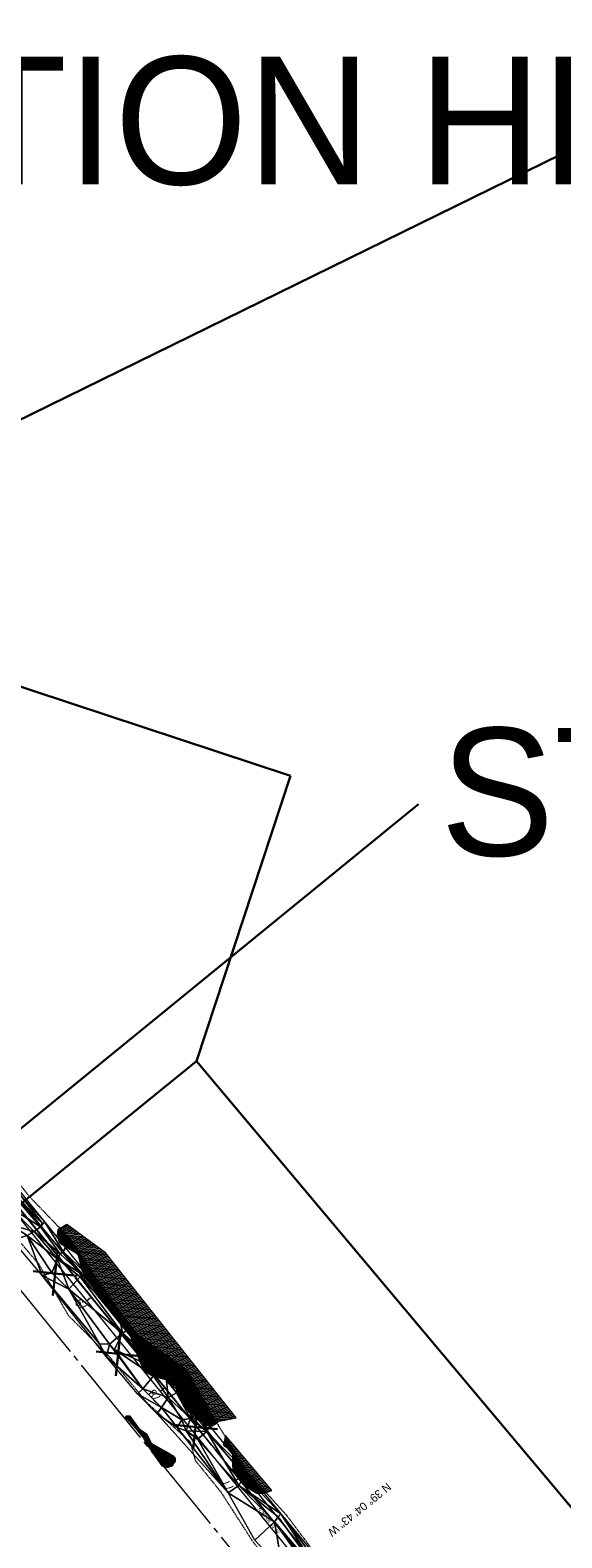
# Model space of a CAD drawing. Extents: x 2399984 to 2508823, y 556481 to 592637.
# Tile 30 of 158: x 2441797 to 2442252, y 559666 to 560957. Entities that reach past the tile are written whole.
import ezdxf
from ezdxf.enums import TextEntityAlignment as Align

# ---------------------------------------------------------------- set-up
doc = ezdxf.new("R2010")
doc.units = 0
doc.header["$MEASUREMENT"] = 0
for name, pattern in [('cl20', [100, 5, -5, 80, -5, 5]), ('cl50', [100, 7.5, -7.5, 70, -7.5, 7.5]), ('constlimit', [0.85, 0.65, -0.1, -0.1]), ('stream', [1.4, 0.7, -0.1, 0.1, -0.1, 0.1, -0.1, 0.1, -0.1])]:
    doc.linetypes.add(name, pattern=pattern)
for name, color, linetype, lineweight in [('DT_X_Triangles', 91, 'Continuous', 0), ('EV_Ecological_Wetlands', 151, 'stream', 13), ('GE_P_CL_20', 7, 'cl20', 13), ('GE_P_CL_50', 7, 'cl50', 13), ('PV_P_Bikeway', 193, 'Continuous', 13), ('RW_P_Const_Limits', 120, 'constlimit', 0), ('RW_X_CL_20', 6, 'cl20', 0), ('VG_P_Cells', 3, 'Continuous', 13), ('VG_P_Cells (Construction)', 3, 'Continuous', 13)]:
    doc.layers.add(name, color=color, linetype=linetype, lineweight=lineweight)
doc.layers.add('GK_Visualization', color=30, linetype='Continuous', lineweight=13, plot=False)
doc.layers.add('SC_Scratch1', color=7, linetype='Continuous', lineweight=0, plot=False)
doc.styles.add('Slanted-Normal LS 0.50', font='font31.shx', dxfattribs={"height": 0.14})
doc.styles.add('Style-font31', font='font31.shx')

# ---------------------------------------------------------------- blocks, each defined once
blk = doc.blocks.new('RMVD_2')
at = {"layer": 'VG_P_Cells', "color": 1, "linetype": 'Continuous', "lineweight": 30}
for p, q in [((-0.267, 0.267), (0.267, -0.267)), ((0.267, 0.267), (-0.267, -0.267))]:
    blk.add_line(p, q, dxfattribs=at)
at = {"layer": 'VG_P_Cells (Construction)', "color": 1, "linetype": 'Continuous', "lineweight": 30}
blk.add_point((0, 0), dxfattribs=at)
blk = doc.blocks.new('RMVD_3')
at = {"layer": 'VG_P_Cells', "color": 1, "linetype": 'Continuous', "lineweight": 30}
for p, q in [((-0.267, 0.267), (0.267, -0.267)), ((0.267, 0.267), (-0.267, -0.267))]:
    blk.add_line(p, q, dxfattribs=at)
at = {"layer": 'VG_P_Cells (Construction)', "color": 1, "linetype": 'Continuous', "lineweight": 30}
blk.add_point((0, 0), dxfattribs=at)
blk = doc.blocks.new('RMVD_4')
at = {"layer": 'VG_P_Cells', "color": 1, "linetype": 'Continuous', "lineweight": 30}
for p, q in [((-0.267, 0.267), (0.267, -0.267)), ((0.267, 0.267), (-0.267, -0.267))]:
    blk.add_line(p, q, dxfattribs=at)
at = {"layer": 'VG_P_Cells (Construction)', "color": 1, "linetype": 'Continuous', "lineweight": 30}
blk.add_point((0, 0), dxfattribs=at)

msp = doc.modelspace()

# ---------------------------------------------------------------- hatches: boundary and pattern name
at = {"layer": 'EV_Ecological_Wetlands', "linetype": 'Continuous'}
h = msp.add_hatch(dxfattribs=at)
h.set_pattern_fill('HATCH', color=256, style=0, pattern_type=2)
h.set_pattern_definition([(174.07875, (2441815.0533, 559820.5412), (-0.1031615, -0.9946646), [])])
h.paths.add_polyline_path([(2441827.9, 559934.6), (2441820.4, 559930), (2441819.6, 559925.5), (2441821.2, 559919.8), (2441822.5, 559918.2), (2441835.5, 559910.4), (2441837.8, 559908.3), (2441841.2, 559894.3), (2441842.3, 559893), (2441844.2, 559890), (2441850.2, 559880.7), (2441853.7, 559875.7), (2441861.3, 559866.7), (2441874.7, 559848.3), (2441878.4, 559844.5), (2441882.4, 559839.3), (2441884.1, 559833.6), (2441893.1, 559810.8), (2441896.4, 559807.7), (2441901.2, 559804.9), (2441913.3, 559801.4), (2441919, 559799.6), (2441921.4, 559796.1), (2441922.5, 559790), (2441928.2, 559779.7), (2441932.4, 559774.2), (2441947.8, 559762.7), (2441952.5, 559762), (2441955.3, 559763.6), (2441958.1, 559766.2), (2441961.6, 559766.6), (2441972.8, 559769), (2441861, 559910.1)])
h = msp.add_hatch(dxfattribs=at)
h.set_pattern_fill('HATCH', color=256, style=0, pattern_type=2)
h.set_pattern_definition([(218.3904, (2441845.1187, 559743.3458), (0.621016, -0.783798), [])])
h.paths.add_polyline_path([(2441820.4, 559930), (2441819.6, 559925.5), (2441821.2, 559919.8), (2441822.5, 559918.2), (2441835.5, 559910.4), (2441837.8, 559908.3), (2441841.2, 559894.3), (2441842.3, 559893), (2441844.2, 559890), (2441850.2, 559880.7), (2441853.7, 559875.7), (2441861.3, 559866.7), (2441874.7, 559848.3), (2441878.4, 559844.5), (2441882.4, 559839.3), (2441884.1, 559833.6), (2441893.1, 559810.8), (2441896.4, 559807.7), (2441901.2, 559804.9), (2441913.3, 559801.4), (2441919, 559799.6), (2441921.4, 559796.1), (2441922.5, 559790), (2441928.2, 559779.7), (2441932.4, 559774.2), (2441947.8, 559762.7), (2441952.5, 559762), (2441955.3, 559763.6), (2441956.4, 559764.6), (2441955.7, 559765.8), (2441930.6, 559809.8), (2441888.6, 559840.1), (2441858.7, 559880.3), (2441831, 559922.1), (2441822.2, 559931.1)])
h = msp.add_hatch(dxfattribs=at)
h.set_pattern_fill('HATCH', color=256, style=0, pattern_type=2)
h.set_pattern_definition([(173.3904, (2441886.33783, 559730.43587), (-0.028776, -0.2483384), [])])
h.paths.add_polyline_path([(2441921.1, 559734.3), (2441919.6, 559735.9), (2441912.5, 559740.1), (2441900.6, 559747.1), (2441896.7, 559754.6), (2441890.7, 559758.8), (2441882.3, 559770.3), (2441878.7, 559770.5), (2441877.9, 559769.5), (2441880.5, 559767.1), (2441887, 559759.8), (2441893.3, 559752), (2441896.4, 559746.3), (2441904, 559735.6), (2441909.4, 559727.8), (2441913.6, 559726.5), (2441918.3, 559727.8), (2441921.1, 559732)])
h = msp.add_hatch(dxfattribs=at)
h.set_pattern_fill('HATCH', color=256, style=0, pattern_type=2)
h.set_pattern_definition([(174.0787, (2441952.6759, 559679.0891), (-0.103162, -0.994665), [])])
h.paths.add_polyline_path([(2442003.5, 559706.8), (2441963.8, 559753.7), (2441962.7, 559748.4), (2441962, 559746.5), (2441962.5, 559745.1), (2441964.8, 559743.8), (2441968.3, 559741.3), (2441969.7, 559739.4), (2441969.7, 559736.8), (2441969.8, 559730), (2441970, 559723.8), (2441979.4, 559711.5), (2441987.9, 559706.1), (2441990.5, 559704.5), (2441996.6, 559704.4)])
h = msp.add_hatch(dxfattribs=at)
h.set_pattern_fill('HATCH', color=256, style=0, pattern_type=2)
h.set_pattern_definition([(218.3904, (2441924.5671, 559666.9034), (0.621016, -0.783798), [])])
h.paths.add_polyline_path([(2441962.7, 559748.4), (2441962, 559746.5), (2441962.5, 559745.1), (2441964.8, 559743.8), (2441968.3, 559741.3), (2441969.7, 559739.4), (2441969.7, 559736.8), (2441969.8, 559730), (2441970, 559723.8), (2441979.4, 559711.5), (2441987.9, 559706.1), (2441990.5, 559704.5), (2441996.6, 559704.4), (2441998.4, 559705), (2441982.2, 559722.9), (2441963.6, 559752.9)])

# ---------------------------------------------------------------- linework, layer by layer
at = {"layer": 'EV_Ecological_Wetlands', "linetype": 'Continuous', "flags": 128}
for points in [[(2441827.9, 559934.6), (2441820.4, 559930), (2441819.6, 559925.5), (2441821.2, 559919.8), (2441822.5, 559918.2), (2441835.5, 559910.4), (2441837.8, 559908.3), (2441841.2, 559894.3), (2441842.3, 559893), (2441844.2, 559890), (2441850.2, 559880.7), (2441853.7, 559875.7), (2441861.3, 559866.7), (2441874.7, 559848.3), (2441878.4, 559844.5), (2441882.4, 559839.3), (2441884.1, 559833.6), (2441893.1, 559810.8), (2441896.4, 559807.7), (2441901.2, 559804.9), (2441913.3, 559801.4), (2441919, 559799.6), (2441921.4, 559796.1), (2441922.5, 559790), (2441928.2, 559779.7), (2441932.4, 559774.2), (2441947.8, 559762.7), (2441952.5, 559762), (2441955.3, 559763.6), (2441958.1, 559766.2), (2441961.6, 559766.6), (2441972.8, 559769), (2441861, 559910.1), (2441827.9, 559934.6)], [(2441820.4, 559930), (2441819.6, 559925.5), (2441821.2, 559919.8), (2441822.5, 559918.2), (2441835.5, 559910.4), (2441837.8, 559908.3), (2441841.2, 559894.3), (2441842.3, 559893), (2441844.2, 559890), (2441850.2, 559880.7), (2441853.7, 559875.7), (2441861.3, 559866.7), (2441874.7, 559848.3), (2441878.4, 559844.5), (2441882.4, 559839.3), (2441884.1, 559833.6), (2441893.1, 559810.8), (2441896.4, 559807.7), (2441901.2, 559804.9), (2441913.3, 559801.4), (2441919, 559799.6), (2441921.4, 559796.1), (2441922.5, 559790), (2441928.2, 559779.7), (2441932.4, 559774.2), (2441947.8, 559762.7), (2441952.5, 559762), (2441955.3, 559763.6), (2441956.4, 559764.6), (2441955.7, 559765.8), (2441930.6, 559809.8), (2441888.6, 559840.1), (2441858.7, 559880.3), (2441831, 559922.1), (2441822.2, 559931.1), (2441820.4, 559930)], [(2441921.1, 559734.3), (2441919.6, 559735.9), (2441912.5, 559740.1), (2441900.6, 559747.1), (2441896.7, 559754.6), (2441890.7, 559758.8), (2441882.3, 559770.3), (2441878.7, 559770.5), (2441877.9, 559769.5), (2441880.5, 559767.1), (2441887, 559759.8), (2441893.3, 559752), (2441896.4, 559746.3), (2441904, 559735.6), (2441909.4, 559727.8), (2441913.6, 559726.5), (2441918.3, 559727.8), (2441921.1, 559732), (2441921.1, 559734.3)], [(2442003.5, 559706.8), (2441963.8, 559753.7), (2441962.7, 559748.4), (2441962, 559746.5), (2441962.5, 559745.1), (2441964.8, 559743.8), (2441968.3, 559741.3), (2441969.7, 559739.4), (2441969.7, 559736.8), (2441969.8, 559730), (2441970, 559723.8), (2441979.4, 559711.5), (2441987.9, 559706.1), (2441990.5, 559704.5), (2441996.6, 559704.4), (2442003.5, 559706.8)], [(2441962.7, 559748.4), (2441962, 559746.5), (2441962.5, 559745.1), (2441964.8, 559743.8), (2441968.3, 559741.3), (2441969.7, 559739.4), (2441969.7, 559736.8), (2441969.8, 559730), (2441970, 559723.8), (2441979.4, 559711.5), (2441987.9, 559706.1), (2441990.5, 559704.5), (2441996.6, 559704.4), (2441998.4, 559705), (2441982.2, 559722.9), (2441963.6, 559752.9), (2441962.7, 559748.4)]]:
    msp.add_lwpolyline(points, close=True, dxfattribs=at)
at = {"layer": 'GE_P_CL_20'}
msp.add_line((2442251.3, 559376.9), (2441754.3, 559988.9), dxfattribs=at)
at = {"layer": 'GE_P_CL_50'}
msp.add_line((2442251.3, 559376.9), (2441754.3, 559988.9), dxfattribs=at)
at = {"layer": 'GE_P_CL_50', "linetype": 'Continuous'}
for p, q in [((2441849, 559872.3), (2441845.1, 559869.2)), ((2441912, 559794.7), (2441908.1, 559791.5)), ((2441975, 559717.1), (2441971.2, 559713.9))]:
    msp.add_line(p, q, dxfattribs=at)
at = {"layer": 'GK_Visualization', "color": 1, "flags": 128}
msp.add_lwpolyline([(2443312.2, 558325.7), (2443280.7, 558427.9, 0.449483), (2443199, 558465.1), (2443070.1, 558407.7, -0.099787), (2443046.9, 558402.6), (2442900.2, 558399.6, -0.279414), (2442846.4, 558430.7), (2442766.4, 558576.6), (2442669.3, 558791.7), (2442536.9, 558995), (2442488.3, 559067.4), (2442339.9, 559261.2), (2442251.3, 559376.9), (2441754.3, 559988.9)], format="xyb", dxfattribs=at)
at = {"layer": 'PV_P_Bikeway', "color": 193, "lineweight": 13}
for p, q in [((2442247.4, 559373.7), (2441750.7, 559985.5)), ((2442255.2, 559380), (2441758, 559992.3))]:
    msp.add_line(p, q, dxfattribs=at)
at = {"layer": 'RW_P_Const_Limits', "flags": 128}
for points in [[(2442238, 559415.3), (2442205.4, 559453.2), (2442174.6, 559492.7), (2442144.4, 559532.5), (2442112.1, 559570.7), (2442076.8, 559606.5), (2442045.9, 559645.8), (2442015.9, 559685.8), (2441982.2, 559722.9), (2441955.7, 559765.8), (2441930.6, 559809.8), (2441888.6, 559840.1), (2441858.7, 559880.3), (2441831, 559922.1), (2441796.1, 559958.2), (2441765.5, 559997.8), (2441710.8, 560043.8), (2441674.5, 560078.1), (2441589.6, 560179.9)], [(2441933.9, 559748.1), (2441933.9, 559748.1), (2441896.4, 559782.1), (2441864.9, 559820.8), (2441829.5, 559856.5), (2441804.2, 559900.4), (2441771.7, 559938.4), (2441745.7, 559981.7), (2441691.3, 560022.7), (2441654.3, 560056.3)], [(2442020.8, 559625.4), (2442009.5, 559635.6), (2441987.4, 559662.7), (2441960.1, 559705.2), (2441938.2, 559732.2), (2441933.9, 559748.1)]]:
    msp.add_lwpolyline(points, dxfattribs=at)
at = {"layer": 'RW_X_CL_20'}
msp.add_line((2442616.7, 558860), (2438921.8, 563402.2), dxfattribs=at)
at = {"layer": 'SC_Scratch1', "color": 2, "lineweight": 30}
msp.add_line((2441352.1, 560409.5), (2442619.7, 561031.5), dxfattribs=at)
at = {"layer": 'SC_Scratch1', "color": 4, "lineweight": 30}
for p, q in [((2442019.5, 560318.6), (2440494.4, 560821.5)), ((2442019.5, 560318.6), (2441939, 560074.2)), ((2441939, 560074.2), (2441598.5, 559797.8)), ((2442855.9, 558982.3), (2441939, 560074.2))]:
    msp.add_line(p, q, dxfattribs=at)
at = {"layer": 'SC_Scratch1', "color": 3, "lineweight": 30}
msp.add_line((2441754.3, 559988.9), (2442129, 560294.3), dxfattribs=at)

# ---------------------------------------------------------------- block references
at = {"layer": 'VG_P_Cells', "color": 1, "linetype": 'Continuous', "lineweight": 30, "xscale": 50, "yscale": 50, "zscale": 50, "rotation": 129.0787464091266}
for name, p in [('RMVD_4', (2441818.1, 559892.6)), ('RMVD_3', (2441871.9, 559823.8)), ('RMVD_2', (2441938.1, 559761.1))]:
    msp.add_blockref(name, p, dxfattribs=at)

# ---------------------------------------------------------------- texts
at = {"layer": 'GE_P_CL_20', "linetype": 'Continuous', "style": 'Style-font31'}
msp.add_text('N 39%%d 04\' 43" W', height=2.8, rotation=309.0787, dxfattribs=at).set_placement((2442001.9, 559681.8), align=Align.TOP_CENTER)
at = {"layer": 'GE_P_CL_50', "linetype": 'Continuous', "style": 'Style-font31'}
for s, p in [('79', (2441843, 559867.8)), ('78', (2441906, 559790.1)), ('77', (2441968.6, 559713.1))]:
    msp.add_text(s, height=7, rotation=129.0787, dxfattribs=at).set_placement(p, align=Align.CENTER)
msp.add_text('N 39%%d 04\' 43" W', height=7, rotation=219.0787, dxfattribs=at).set_placement((2442080.7, 559687.7), align=Align.TOP_CENTER)
at = {"layer": 'SC_Scratch1', "color": 3, "lineweight": 30, "char_height": 109.375, "attachment_point": 1, "line_spacing_factor": 0.606, "style": 'Slanted-Normal LS 0.50'}
for insert in [(2440649.9, 560934.3), (2442147.6, 560359.6)]:
    msp.add_mtext('STATION EQUATION HERE', dxfattribs=dict(at, insert=insert))

# ---------------------------------------------------------------- meshes
at = {"layer": 'DT_X_Triangles'}
mesh = msp.add_polyface(dxfattribs=at)
corners = [(2441747.9, 559976.9), (2441752.9, 559981.8), (2441780.2, 559948.8), (2441779.8, 559934.3), (2441781.4, 559921.1), (2441759.1, 559988.3), (2441784.4, 559956.9), (2441760.7, 559992), (2441788.2, 559959.8), (2441786.4, 559957.7), (2441762.9, 559993.8), (2441789.2, 559961.1), (2441794.1, 559925.1), (2441800, 559928.4), (2441805.4, 559932.5), (2441806.9, 559890.9), (2441807.2, 559935.4), (2441809.3, 559936.5), (2441820, 559905.1), (2441815.2, 559893.1), (2441822.4, 559909.4), (2441824.8, 559911.3), (2441829.7, 559879.1), (2441855.9, 559832.3), (2441861.9, 559821.2), (2441826.9, 559914.6), (2441841.4, 559891.6), (2441839.4, 559889.6), (2441844.4, 559892.9), (2441875.6, 559841.4), (2441864.5, 559832), (2441873.4, 559853.6)]
mesh.append_faces([[corners[k] for k in face] for face in [(0, 1, 2), (0, 2, 3), (0, 3, 4), (1, 5, 6), (1, 6, 2), (5, 7, 8), (5, 8, 9), (5, 9, 6), (10, 11, 8), (3, 12, 4), (3, 2, 13), (3, 13, 12), (2, 6, 14), (2, 14, 13), (4, 12, 15), (6, 9, 16), (6, 16, 14), (9, 8, 16), (8, 11, 17), (8, 17, 16), (12, 13, 18), (12, 18, 19), (12, 19, 15), (13, 14, 20), (13, 20, 18), (14, 16, 17), (14, 17, 21), (14, 21, 20), (15, 19, 22), (15, 22, 23), (15, 23, 24), (17, 25, 21), (19, 18, 22), (18, 20, 26), (18, 26, 27), (18, 27, 22), (20, 21, 26), (21, 25, 28), (21, 28, 26), (22, 27, 29), (22, 30, 23), (27, 26, 31)]])
mesh = msp.add_polyface(dxfattribs=at)
corners = [(2441829.7, 559879.1), (2441875.6, 559841.4), (2441864.5, 559832), (2441839.4, 559889.6), (2441873.4, 559853.6), (2441841.4, 559891.6), (2441844.4, 559892.9), (2441880.8, 559848.2), (2441906, 559817), (2441855.9, 559832.3), (2441861.9, 559821.2), (2441893, 559793.7), (2441888.5, 559789.4), (2441868.7, 559827.5), (2441898.1, 559814.1), (2441902.3, 559804.9), (2441879.5, 559843.7), (2441896.9, 559822.9), (2441908.2, 559815), (2441908.9, 559777.9), (2441905.2, 559772.5), (2441914.8, 559786.4), (2441905.5, 559811.5), (2441908.3, 559808.5), (2441913, 559803.2), (2441950.3, 559761.7), (2441912.6, 559809.2), (2441925, 559793.1), (2441921.8, 559790.3), (2441923.4, 559791.8), (2441933.9, 559768.5), (2441933.7, 559781.2)]
mesh.append_faces([[corners[k] for k in face] for face in [(0, 1, 2), (3, 4, 1), (5, 6, 4), (6, 7, 8), (6, 8, 4), (9, 2, 10), (10, 2, 11), (10, 11, 12), (2, 1, 13), (2, 13, 11), (13, 1, 14), (13, 14, 15), (13, 15, 11), (4, 8, 16), (4, 16, 1), (1, 16, 17), (1, 17, 14), (16, 8, 17), (7, 18, 8), (12, 11, 19), (12, 19, 20), (11, 15, 21), (11, 21, 19), (17, 8, 14), (14, 8, 22), (14, 22, 15), (15, 22, 23), (15, 23, 24), (15, 24, 21), (22, 8, 18), (22, 18, 23), (18, 25, 26), (18, 26, 23), (23, 26, 24), (26, 25, 27), (26, 27, 24), (24, 28, 21), (24, 27, 29), (24, 29, 28), (21, 28, 30), (28, 29, 31), (28, 31, 30), (29, 27, 31)]])
mesh = msp.add_polyface(dxfattribs=at)
corners = [(2441905.2, 559772.5), (2441908.9, 559777.9), (2441922.4, 559760.6), (2441966.1, 559704.7), (2441914.8, 559786.4), (2441926.3, 559767.2), (2441933.9, 559768.5), (2441930.1, 559757.9), (2441925, 559793.1), (2441950.3, 559761.7), (2441933.7, 559781.2), (2441947.8, 559757.3), (2441940.1, 559750.9), (2441940.1, 559750.4), (2441937.1, 559770.7), (2441934.8, 559769.2), (2441943.6, 559767), (2441975.2, 559711.1), (2441948.4, 559759.9), (2441981.9, 559722.8), (2441980, 559719.5), (2442005.7, 559679.9), (2441988.9, 559664.3), (2442011.3, 559686.7), (2442008.9, 559684.3), (2442013, 559638.2), (2442048, 559630.6), (2442031.3, 559644), (2442055.7, 559633.2), (2442052.7, 559631.2)]
mesh.append_faces([[corners[k] for k in face] for face in [(0, 1, 2), (0, 2, 3), (1, 4, 5), (1, 5, 2), (4, 6, 5), (2, 5, 7), (2, 7, 3), (8, 9, 10), (5, 6, 7), (7, 6, 11), (7, 11, 12), (7, 12, 13), (7, 13, 3), (10, 14, 15), (10, 15, 6), (10, 9, 16), (10, 16, 14), (6, 15, 11), (15, 14, 16), (15, 16, 11), (13, 12, 11), (13, 11, 17), (13, 17, 3), (16, 9, 18), (16, 18, 11), (11, 18, 9), (11, 9, 19), (11, 19, 20), (11, 20, 17), (3, 21, 22), (3, 17, 21), (17, 20, 23), (17, 23, 24), (17, 24, 21), (20, 19, 23), (22, 21, 25), (21, 24, 26), (21, 26, 27), (21, 27, 25), (24, 23, 26), (23, 28, 29), (23, 29, 26)]])

doc.saveas('drawing.dxf')
